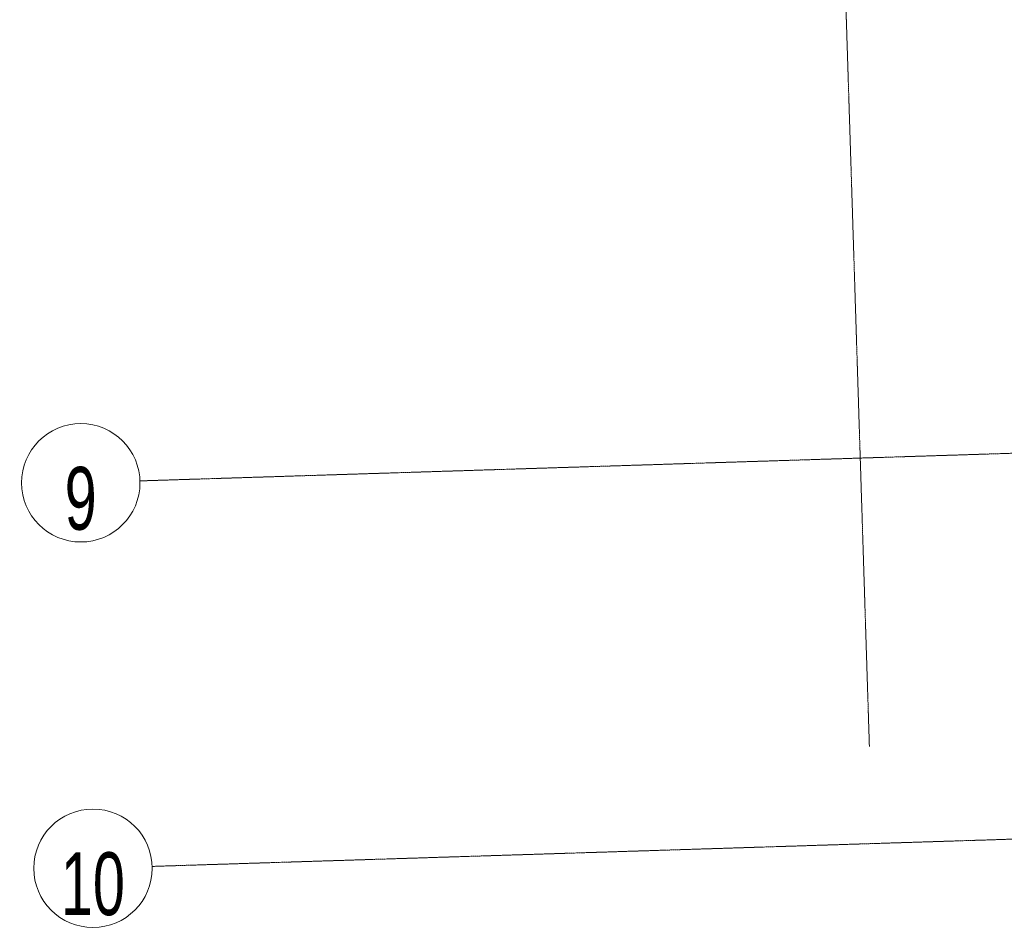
# Model space of a CAD drawing. Header units: millimetres. Extents: x 853417 to 929373, y -433185 to -369260.
# Tile 1 of 228: x 855084 to 866058, y -433185 to -423044. Entities that reach past the tile are written whole.
import ezdxf

# ---------------------------------------------------------------- set-up
doc = ezdxf.new("R2010")
doc.units = ezdxf.units.MM
doc.linetypes.add('Grid Line', pattern=[22.225, 12.7, -3.175, 3.175, -3.175])
doc.layers.add('KOKO-GRID', color=7, linetype='Continuous', lineweight=9)
doc.layers.add('KOKO-GRID-IDEN', color=7, linetype='Continuous', lineweight=9)
doc.styles.add('Swis721 Cn BT', font='swissc.ttf', dxfattribs={"width": 0.8, "height": 700})

# ---------------------------------------------------------------- blocks, each defined once
blk = doc.blocks.new('Grid - Grid Head - Circle 3_5mm KOKO-1397402-1 korrus_SA_kunstihanke plaan')
at = {"layer": 'KOKO-GRID-IDEN'}
blk.add_circle((0, 0), 3.3, dxfattribs=at)

msp = doc.modelspace()

# ---------------------------------------------------------------- linework, layer by layer
at = {"layer": 'KOKO-GRID', "linetype": 'Grid Line'}
for p, q in [((864554, -431148), (862694, -372463)), ((888161, -427180), (856425, -428186)), ((888297, -431478), (856561, -432484))]:
    msp.add_line(p, q, dxfattribs=at)

# ---------------------------------------------------------------- block references
at = {"layer": 'KOKO-GRID-IDEN', "xscale": 199.9999999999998, "yscale": 199.9999999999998, "zscale": 199.9999999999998, "rotation": 91.81590918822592}
for p in [(855765, -428207), (855901, -432505)]:
    msp.add_blockref('Grid - Grid Head - Circle 3_5mm KOKO-1397402-1 korrus_SA_kunstihanke plaan', p, dxfattribs=at)

# ---------------------------------------------------------------- texts
at = {"layer": 'KOKO-GRID-IDEN', "char_height": 700, "attachment_point": 5, "line_spacing_factor": 0.956485, "style": 'Swis721 Cn BT'}
for s, insert, width in [('\\pt1920.002,3839.997,5759.999,7680.001,9600.003,11519.998,13440,15360.002,17279.997,19199.999,21120.001,23040.003,24959.998,26880,28800.002,30719.997,32639.999,34560.001,36480.003,38399.998,40320,42240.002,44159.997,46079.999,48000.001,49920.003,51839.998,53760,55680.002,57599.997,59519.999,61440.001;9', (855764, -428385), 371.2), ('\\pt1920.002,3839.997,5759.999,7680.001,9600.003,11519.998,13440,15360.002,17279.997,19199.999,21120.001,23040.003,24959.998,26880,28800.002,30719.997,32639.999,34560.001,36480.003,38399.998,40320,42240.002,44159.997,46079.999,48000.001,49920.003,51839.998,53760,55680.002,57599.997,59519.999,61440.001;10', (855900, -432682), 731.2)]:
    msp.add_mtext(s, dxfattribs=dict(at, insert=insert, width=width))

doc.saveas('drawing.dxf')
